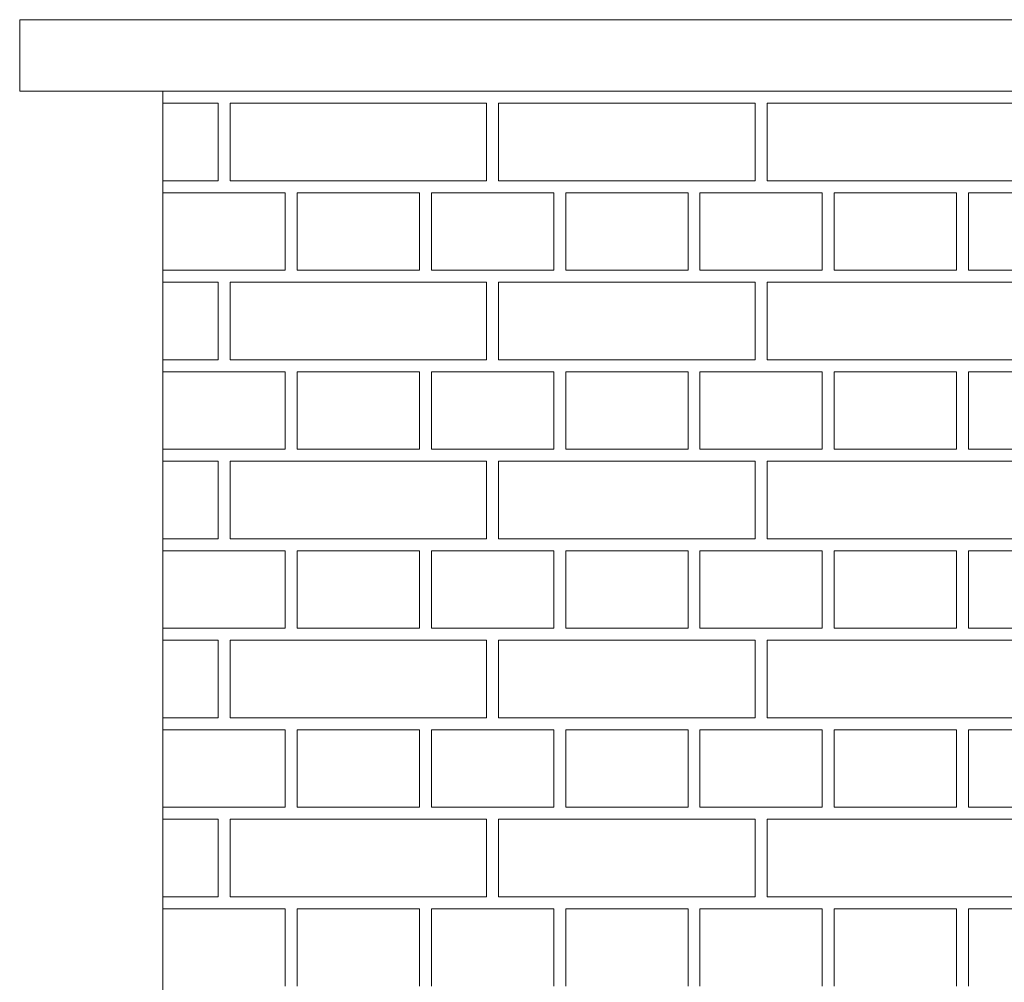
# Model space of a CAD drawing. Extents: x -394022 to -71759, y -12022 to 18278.
# Tile 73 of 91: x -108169 to -107344, y 12124 to 12931. Entities that reach past the tile are written whole.
import ezdxf

# ---------------------------------------------------------------- set-up
doc = ezdxf.new("R2010")
doc.units = 0
doc.header["$MEASUREMENT"] = 0
doc.layers.add('Arch kolorystyka_Nr_Pióra__114', color=7, linetype='Continuous', lineweight=13, true_color=0xf1d696)
doc.layers.add('INWENT DACH_Nr_Pióra__21', color=7, linetype='Continuous', lineweight=13)
doc.layers.add('INWENT.ŚCIANY_Nr_Pióra__21', color=7, linetype='Continuous', lineweight=13)

# ---------------------------------------------------------------- blocks, each defined once
blk = doc.blocks.new('*X6')
at = {"layer": 'Arch kolorystyka_Nr_Pióra__114', "linetype": 'Continuous'}
for p, q in [((-108002.49, 12860.65), (-108048.74, 12860.65)), ((-108002.49, 12795.65), (-108002.49, 12860.65)), ((-107777.49, 12860.65), (-107992.49, 12860.65)), ((-107992.49, 12795.65), (-107992.49, 12860.65)), ((-107777.49, 12795.65), (-107777.49, 12860.65)), ((-107552.49, 12860.65), (-107767.49, 12860.65)), ((-107767.49, 12795.65), (-107767.49, 12860.65)), ((-107552.49, 12795.65), (-107552.49, 12860.65)), ((-107327.49, 12860.65), (-107542.49, 12860.65)), ((-107542.49, 12795.65), (-107542.49, 12860.65)), ((-108048.74, 12795.65), (-108002.49, 12795.65)), ((-107992.49, 12795.65), (-107777.49, 12795.65)), ((-107767.49, 12795.65), (-107552.49, 12795.65)), ((-107542.49, 12795.65), (-107327.49, 12795.65)), ((-108048.74, 12785.65), (-108048.74, 12720.65)), ((-108048.74, 12785.65), (-107946.24, 12785.65)), ((-107946.24, 12785.65), (-107946.24, 12720.65)), ((-107936.24, 12785.65), (-107936.24, 12720.65)), ((-107936.24, 12785.65), (-107833.74, 12785.65)), ((-107833.74, 12785.65), (-107833.74, 12720.65)), ((-107823.74, 12785.65), (-107823.74, 12720.65)), ((-107823.74, 12785.65), (-107721.24, 12785.65)), ((-107721.24, 12785.65), (-107721.24, 12720.65)), ((-107711.24, 12785.65), (-107711.24, 12720.65)), ((-107711.24, 12785.65), (-107608.74, 12785.65)), ((-107608.74, 12785.65), (-107608.74, 12720.65)), ((-107598.74, 12785.65), (-107598.74, 12720.65)), ((-107598.74, 12785.65), (-107496.24, 12785.65)), ((-107496.24, 12785.65), (-107496.24, 12720.65)), ((-107486.24, 12785.65), (-107486.24, 12720.65)), ((-107486.24, 12785.65), (-107383.74, 12785.65)), ((-107383.74, 12785.65), (-107383.74, 12720.65)), ((-107373.74, 12785.65), (-107373.74, 12720.65)), ((-107373.74, 12785.65), (-107271.24, 12785.65)), ((-108048.74, 12720.65), (-107946.24, 12720.65)), ((-107936.24, 12720.65), (-107833.74, 12720.65)), ((-107823.74, 12720.65), (-107721.24, 12720.65)), ((-107711.24, 12720.65), (-107608.74, 12720.65)), ((-107598.74, 12720.65), (-107496.24, 12720.65)), ((-107486.24, 12720.65), (-107383.74, 12720.65)), ((-107373.74, 12720.65), (-107271.24, 12720.65)), ((-108002.49, 12710.65), (-108048.74, 12710.65)), ((-108002.49, 12645.65), (-108002.49, 12710.65)), ((-107777.49, 12710.65), (-107992.49, 12710.65)), ((-107992.49, 12645.65), (-107992.49, 12710.65)), ((-107777.49, 12645.65), (-107777.49, 12710.65)), ((-107552.49, 12710.65), (-107767.49, 12710.65)), ((-107767.49, 12645.65), (-107767.49, 12710.65)), ((-107552.49, 12645.65), (-107552.49, 12710.65)), ((-107327.49, 12710.65), (-107542.49, 12710.65)), ((-107542.49, 12645.65), (-107542.49, 12710.65)), ((-108048.74, 12645.65), (-108002.49, 12645.65)), ((-107992.49, 12645.65), (-107777.49, 12645.65)), ((-107767.49, 12645.65), (-107552.49, 12645.65)), ((-107542.49, 12645.65), (-107327.49, 12645.65)), ((-108048.74, 12635.65), (-108048.74, 12570.65)), ((-108048.74, 12635.65), (-107946.24, 12635.65)), ((-107946.24, 12635.65), (-107946.24, 12570.65)), ((-107936.24, 12635.65), (-107936.24, 12570.65)), ((-107936.24, 12635.65), (-107833.74, 12635.65)), ((-107833.74, 12635.65), (-107833.74, 12570.65)), ((-107823.74, 12635.65), (-107823.74, 12570.65)), ((-107823.74, 12635.65), (-107721.24, 12635.65)), ((-107721.24, 12635.65), (-107721.24, 12570.65)), ((-107711.24, 12635.65), (-107711.24, 12570.65)), ((-107711.24, 12635.65), (-107608.74, 12635.65)), ((-107608.74, 12635.65), (-107608.74, 12570.65)), ((-107598.74, 12635.65), (-107598.74, 12570.65)), ((-107598.74, 12635.65), (-107496.24, 12635.65)), ((-107496.24, 12635.65), (-107496.24, 12570.65)), ((-107486.24, 12635.65), (-107486.24, 12570.65)), ((-107486.24, 12635.65), (-107383.74, 12635.65)), ((-107383.74, 12635.65), (-107383.74, 12570.65)), ((-107373.74, 12635.65), (-107373.74, 12570.65)), ((-107373.74, 12635.65), (-107271.24, 12635.65)), ((-108048.74, 12570.65), (-107946.24, 12570.65)), ((-107936.24, 12570.65), (-107833.74, 12570.65)), ((-107823.74, 12570.65), (-107721.24, 12570.65)), ((-107711.24, 12570.65), (-107608.74, 12570.65)), ((-107598.74, 12570.65), (-107496.24, 12570.65)), ((-107486.24, 12570.65), (-107383.74, 12570.65)), ((-107373.74, 12570.65), (-107271.24, 12570.65)), ((-108002.49, 12560.65), (-108048.74, 12560.65)), ((-108002.49, 12495.65), (-108002.49, 12560.65)), ((-107777.49, 12560.65), (-107992.49, 12560.65)), ((-107992.49, 12495.65), (-107992.49, 12560.65)), ((-107777.49, 12495.65), (-107777.49, 12560.65)), ((-107552.49, 12560.65), (-107767.49, 12560.65)), ((-107767.49, 12495.65), (-107767.49, 12560.65)), ((-107552.49, 12495.65), (-107552.49, 12560.65)), ((-107327.49, 12560.65), (-107542.49, 12560.65)), ((-107542.49, 12495.65), (-107542.49, 12560.65)), ((-108048.74, 12495.65), (-108002.49, 12495.65)), ((-107992.49, 12495.65), (-107777.49, 12495.65)), ((-107767.49, 12495.65), (-107552.49, 12495.65)), ((-107542.49, 12495.65), (-107327.49, 12495.65)), ((-108048.74, 12485.65), (-108048.74, 12420.65)), ((-108048.74, 12485.65), (-107946.24, 12485.65)), ((-107946.24, 12485.65), (-107946.24, 12420.65)), ((-107936.24, 12485.65), (-107936.24, 12420.65)), ((-107936.24, 12485.65), (-107833.74, 12485.65)), ((-107833.74, 12485.65), (-107833.74, 12420.65)), ((-107823.74, 12485.65), (-107823.74, 12420.65)), ((-107823.74, 12485.65), (-107721.24, 12485.65)), ((-107721.24, 12485.65), (-107721.24, 12420.65)), ((-107711.24, 12485.65), (-107711.24, 12420.65)), ((-107711.24, 12485.65), (-107608.74, 12485.65)), ((-107608.74, 12485.65), (-107608.74, 12420.65)), ((-107598.74, 12485.65), (-107598.74, 12420.65)), ((-107598.74, 12485.65), (-107496.24, 12485.65)), ((-107496.24, 12485.65), (-107496.24, 12420.65)), ((-107486.24, 12485.65), (-107486.24, 12420.65)), ((-107486.24, 12485.65), (-107383.74, 12485.65)), ((-107383.74, 12485.65), (-107383.74, 12420.65)), ((-107373.74, 12485.65), (-107373.74, 12420.65)), ((-107373.74, 12485.65), (-107271.24, 12485.65)), ((-108048.74, 12420.65), (-107946.24, 12420.65)), ((-107936.24, 12420.65), (-107833.74, 12420.65)), ((-107823.74, 12420.65), (-107721.24, 12420.65)), ((-107711.24, 12420.65), (-107608.74, 12420.65)), ((-107598.74, 12420.65), (-107496.24, 12420.65)), ((-107486.24, 12420.65), (-107383.74, 12420.65)), ((-107373.74, 12420.65), (-107271.24, 12420.65)), ((-108002.49, 12410.65), (-108048.74, 12410.65)), ((-108002.49, 12345.65), (-108002.49, 12410.65)), ((-107777.49, 12410.65), (-107992.49, 12410.65)), ((-107992.49, 12345.65), (-107992.49, 12410.65)), ((-107777.49, 12345.65), (-107777.49, 12410.65)), ((-107552.49, 12410.65), (-107767.49, 12410.65)), ((-107767.49, 12345.65), (-107767.49, 12410.65)), ((-107552.49, 12345.65), (-107552.49, 12410.65)), ((-107327.49, 12410.65), (-107542.49, 12410.65)), ((-107542.49, 12345.65), (-107542.49, 12410.65)), ((-108048.74, 12345.65), (-108002.49, 12345.65)), ((-107992.49, 12345.65), (-107777.49, 12345.65)), ((-107767.49, 12345.65), (-107552.49, 12345.65)), ((-107542.49, 12345.65), (-107327.49, 12345.65)), ((-108048.74, 12335.65), (-108048.74, 12270.65)), ((-108048.74, 12335.65), (-107946.24, 12335.65)), ((-107946.24, 12335.65), (-107946.24, 12270.65)), ((-107936.24, 12335.65), (-107936.24, 12270.65)), ((-107936.24, 12335.65), (-107833.74, 12335.65)), ((-107833.74, 12335.65), (-107833.74, 12270.65)), ((-107823.74, 12335.65), (-107823.74, 12270.65)), ((-107823.74, 12335.65), (-107721.24, 12335.65)), ((-107721.24, 12335.65), (-107721.24, 12270.65)), ((-107711.24, 12335.65), (-107711.24, 12270.65)), ((-107711.24, 12335.65), (-107608.74, 12335.65)), ((-107608.74, 12335.65), (-107608.74, 12270.65)), ((-107598.74, 12335.65), (-107598.74, 12270.65)), ((-107598.74, 12335.65), (-107496.24, 12335.65)), ((-107496.24, 12335.65), (-107496.24, 12270.65)), ((-107486.24, 12335.65), (-107486.24, 12270.65)), ((-107486.24, 12335.65), (-107383.74, 12335.65)), ((-107383.74, 12335.65), (-107383.74, 12270.65)), ((-107373.74, 12335.65), (-107373.74, 12270.65)), ((-107373.74, 12335.65), (-107271.24, 12335.65)), ((-108048.74, 12270.65), (-107946.24, 12270.65)), ((-107936.24, 12270.65), (-107833.74, 12270.65)), ((-107823.74, 12270.65), (-107721.24, 12270.65)), ((-107711.24, 12270.65), (-107608.74, 12270.65)), ((-107598.74, 12270.65), (-107496.24, 12270.65)), ((-107486.24, 12270.65), (-107383.74, 12270.65)), ((-107373.74, 12270.65), (-107271.24, 12270.65)), ((-108002.49, 12260.65), (-108048.74, 12260.65)), ((-108002.49, 12195.65), (-108002.49, 12260.65)), ((-107777.49, 12260.65), (-107992.49, 12260.65)), ((-107992.49, 12195.65), (-107992.49, 12260.65)), ((-107777.49, 12195.65), (-107777.49, 12260.65)), ((-107552.49, 12260.65), (-107767.49, 12260.65)), ((-107767.49, 12195.65), (-107767.49, 12260.65)), ((-107552.49, 12195.65), (-107552.49, 12260.65)), ((-107327.49, 12260.65), (-107542.49, 12260.65)), ((-107542.49, 12195.65), (-107542.49, 12260.65)), ((-108048.74, 12195.65), (-108002.49, 12195.65)), ((-107992.49, 12195.65), (-107777.49, 12195.65)), ((-107767.49, 12195.65), (-107552.49, 12195.65)), ((-107542.49, 12195.65), (-107327.49, 12195.65)), ((-108048.74, 12185.65), (-108048.74, 12120.65)), ((-108048.74, 12185.65), (-107946.24, 12185.65)), ((-107946.24, 12185.65), (-107946.24, 12120.65)), ((-107936.24, 12185.65), (-107936.24, 12120.65)), ((-107936.24, 12185.65), (-107833.74, 12185.65)), ((-107833.74, 12185.65), (-107833.74, 12120.65)), ((-107823.74, 12185.65), (-107823.74, 12120.65)), ((-107823.74, 12185.65), (-107721.24, 12185.65)), ((-107721.24, 12185.65), (-107721.24, 12120.65)), ((-107711.24, 12185.65), (-107711.24, 12120.65)), ((-107711.24, 12185.65), (-107608.74, 12185.65)), ((-107608.74, 12185.65), (-107608.74, 12120.65)), ((-107598.74, 12185.65), (-107598.74, 12120.65)), ((-107598.74, 12185.65), (-107496.24, 12185.65)), ((-107496.24, 12185.65), (-107496.24, 12120.65)), ((-107486.24, 12185.65), (-107486.24, 12120.65)), ((-107486.24, 12185.65), (-107383.74, 12185.65)), ((-107383.74, 12185.65), (-107383.74, 12120.65)), ((-107373.74, 12185.65), (-107373.74, 12120.65)), ((-107373.74, 12185.65), (-107271.24, 12185.65))]:
    blk.add_line(p, q, dxfattribs=at)
blk = doc.blocks.new('Wypełnienie_3')
at = {"layer": 'Arch kolorystyka_Nr_Pióra__114', "linetype": 'Continuous'}
blk.add_blockref('*X6', (0, 0), dxfattribs=at)

msp = doc.modelspace()

# ---------------------------------------------------------------- linework, layer by layer
at = {"layer": 'INWENT DACH_Nr_Pióra__21', "linetype": 'Continuous'}
for p, q in [((-108168.74, 12930.65), (-108168.74, 12870.65)), ((-108168.74, 12930.65), (-106448.74, 12930.65)), ((-108168.74, 12870.65), (-106448.74, 12870.65))]:
    msp.add_line(p, q, dxfattribs=at)
at = {"layer": 'INWENT.ŚCIANY_Nr_Pióra__21', "linetype": 'Continuous'}
msp.add_line((-108048.74, 11133.18), (-108048.74, 12870.65), dxfattribs=at)

# ---------------------------------------------------------------- block references
at = {"layer": 'Arch kolorystyka_Nr_Pióra__114', "linetype": 'Continuous'}
msp.add_blockref('Wypełnienie_3', (0, 0), dxfattribs=at)

doc.saveas('drawing.dxf')
